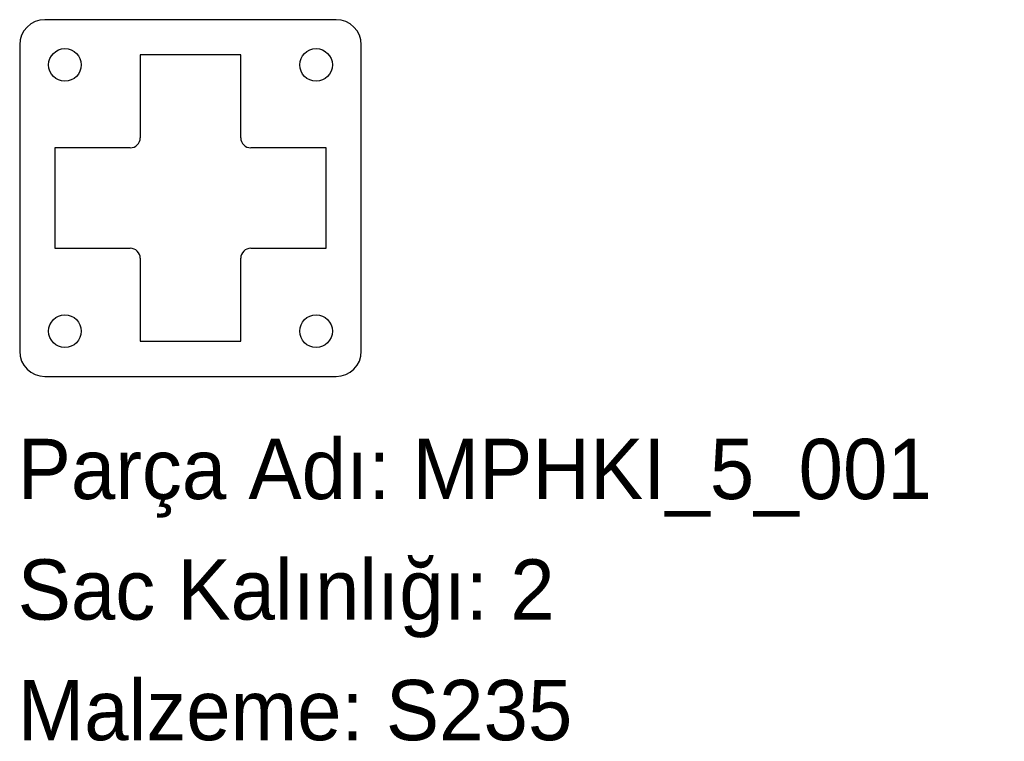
# Model space of a CAD drawing. Header units: millimetres. Extents: x 0 to 196, y -72 to 71.
import ezdxf

# ---------------------------------------------------------------- set-up
doc = ezdxf.new("R2010")
doc.units = ezdxf.units.MM
doc.linetypes.add('SLD-Katı', pattern=[0])
doc.linetypes.add('SLD-Sürekli', pattern=[0])
doc.layers.add('METIN', color=96, linetype='SLD-Katı')
doc.styles.add('SLDTEXTSTYLE0', font='ARIAL.TTF', dxfattribs={"width": 0.948, "bigfont": 'bigfont'})
doc.styles.add('SLDTEXTSTYLE1', font='ARIAL.TTF', dxfattribs={"width": 0.948})

msp = doc.modelspace()

# ---------------------------------------------------------------- linework, layer by layer
at = {"color": 7, "linetype": 'SLD-Sürekli', "lineweight": 25}
for p, q in [((63.4, 71.4), (5.4, 71.4)), ((0.4, 66.4), (0.4, 5.4)), ((68.4, 5.4), (68.4, 66.4)), ((44.4, 64.4), (24.4, 64.4)), ((24.4, 64.4), (24.4, 47.9)), ((44.4, 47.9), (44.4, 64.4)), ((22.4, 45.9), (7.4, 45.9)), ((7.4, 45.9), (7.4, 25.9)), ((61.4, 45.9), (46.4, 45.9)), ((61.4, 25.9), (61.4, 45.9)), ((7.4, 25.9), (22.4, 25.9)), ((46.4, 25.9), (61.4, 25.9)), ((24.4, 23.9), (24.4, 7.4)), ((44.4, 7.4), (44.4, 23.9)), ((24.4, 7.4), (44.4, 7.4)), ((5.4, 0.4), (63.4, 0.4))]:
    msp.add_line(p, q, dxfattribs=at)
for centre in [(9.4, 62.4), (59.4, 62.4), (9.4, 9.4), (59.4, 9.4)]:
    msp.add_circle(centre, 3.25, dxfattribs=at)
for centre, radius, start, end in [((5.4, 66.4), 5, 90, 180), ((63.4, 66.4), 5, 0, 90), ((22.4, 47.9), 2, 270, 0), ((46.4, 47.9), 2, 180, 270), ((22.4, 23.9), 2, 0, 90), ((46.4, 23.9), 2, 90, 180), ((5.4, 5.4), 5, 180, 270), ((63.4, 5.4), 5, 270, 0)]:
    msp.add_arc(centre, radius, start, end, dxfattribs=at)

# ---------------------------------------------------------------- texts
at = {"layer": 'METIN', "char_height": 12, "attachment_point": 1}
for s, insert, style in [('Parça Adı: MPHKI_5_001', (0, -12.03), 'SLDTEXTSTYLE0'), ('Sac Kalınlığı: 2', (0, -36.03), 'SLDTEXTSTYLE0'), ('Malzeme: S235', (0, -60.03), 'SLDTEXTSTYLE1')]:
    msp.add_mtext(s, dxfattribs=dict(at, insert=insert, style=style))

doc.saveas('drawing.dxf')
